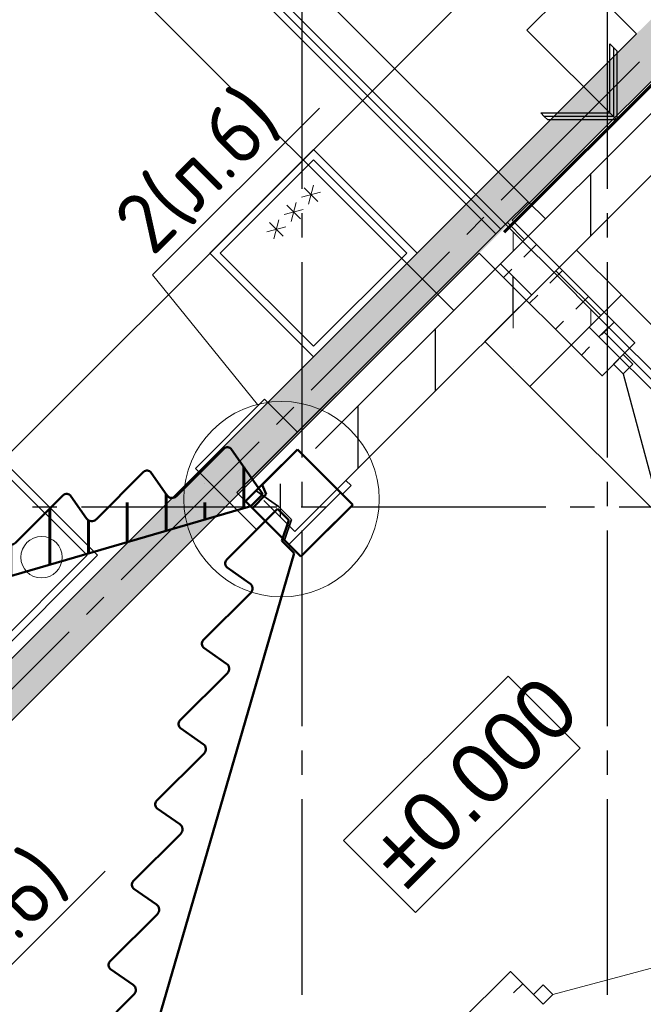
# Model space of a CAD drawing. Header units: millimetres. Extents: x 259029 to 2494469, y -731578 to -57567.
# Tile 172 of 252: x 473910 to 476462, y -596584 to -592552. Entities that reach past the tile are written whole.
import ezdxf
from ezdxf import colors
from ezdxf.entities.mleader import LeaderData, LeaderLine
from ezdxf.math import Vec2, Vec3

# ---------------------------------------------------------------- set-up
doc = ezdxf.new("R2010")
doc.units = ezdxf.units.MM
doc.linetypes.add('______2', pattern=[270, 200, -70])
for name, color, linetype in [('PDF _Геометрия', 7, 'Continuous'), ('PDF _Сплошная заливка', 7, 'Continuous'), ('PDF _Текст', 7, 'Continuous')]:
    doc.layers.add(name, color=color, linetype=linetype)
for name, color, linetype, lineweight in [('RAZMER', 100, 'Continuous', 15), ('Standard', 7, 'Continuous', 25), ('Выноски', 20, 'Continuous', 20), ('Общий01', 7, 'Continuous', 13), ('ПЛИТА', 152, 'Continuous', 35), ('РАЗРЕЗЫ', 10, 'Continuous', 60), ('Символы 0.20', 1, 'Continuous', 20), ('Стена', 7, 'Continuous', 50), ('Стена_ бетон несущ.', 253, 'Continuous', 70)]:
    doc.layers.add(name, color=color, linetype=linetype, lineweight=lineweight)
doc.styles.add('PDF Century Gothic', font='GOTHIC.TTF')
doc.styles.add('ГОСТ', font='GOST_Common.ttf')
pattern_1 = [(45, (-212898.2, -221874), (-449.0128, 449.0128), []), (45, (-212449.2, -221874), (-449.0128, 449.0128), [793.75, -158.75, 0, -158.75])]

# ---------------------------------------------------------------- blocks, each defined once
blk = doc.blocks.new('лм165')
at = {"layer": 'Standard', "color": 1, "linetype": 'Continuous', "lineweight": 50, "transparency": 33554687}
for p, q in [((840013.8, -343687.8), (840254.9, -343820.4)), ((840356.2, -343687.8), (840597.2, -343820.4)), ((840698.6, -343687.8), (840939.6, -343820.4)), ((841041, -343687.8), (841282, -343820.4)), ((841383.3, -343687.8), (841624.4, -343820.4)), ((841725.7, -343687.8), (841966.8, -343820.4)), ((842068.1, -343687.8), (842309.2, -343820.4)), ((842410.5, -343687.8), (842651.5, -343820.4)), ((842752.9, -343687.8), (843011.9, -343830.3)), ((839912.8, -343911.3), (839985.2, -343699.1)), ((840290.8, -343806), (840327.5, -343699.3)), ((840633.1, -343806), (840669.9, -343699.3)), ((840975.5, -343806), (841012.2, -343699.3)), ((841317.9, -343806), (841354.6, -343699.3)), ((841660.3, -343806), (841697, -343699.3)), ((842002.7, -343806), (842039.4, -343699.3)), ((842345, -343806), (842381.8, -343699.3)), ((842687.4, -343806), (842724.1, -343699.3)), ((843011.9, -343830.3), (842980.5, -343887)), ((843011.9, -343830.3), (843011.9, -343830.3)), ((842891.6, -343883.4), (842857.1, -343945.7)), ((842980.5, -343887), (842891.6, -343883.4)), ((839974.1, -343945), (839912.8, -343911.3)), ((839974.1, -343945), (842857.1, -343945.7))]:
    blk.add_line(p, q, dxfattribs=at)
for centre, radius, start, end in [((840004.2, -343705.3), 20, 61.1892, 161.8669), ((840346.6, -343705.3), 20, 61.1892, 162.4991), ((840688.9, -343705.3), 20, 61.1892, 162.4991), ((841031.3, -343705.3), 20, 61.1892, 162.4991), ((841373.7, -343705.3), 20, 61.1892, 162.4991), ((841716.1, -343705.3), 20, 61.1892, 162.4991), ((842058.5, -343705.3), 20, 61.1892, 162.4991), ((842400.8, -343705.3), 20, 61.1892, 162.4991), ((842743.2, -343705.3), 20, 61.1892, 162.4991), ((840266.9, -343798.5), 25, 241.1892, 342.4991), ((840609.3, -343798.5), 25, 241.1892, 342.4991), ((840951.7, -343798.5), 25, 241.1892, 342.4991), ((841294.1, -343798.5), 25, 241.1892, 342.4991), ((841636.4, -343798.5), 25, 241.1892, 342.4991), ((841978.8, -343798.5), 25, 241.1892, 342.4991), ((842321.2, -343798.5), 25, 241.1892, 342.4991), ((842663.6, -343798.5), 25, 241.1892, 342.4991)]:
    blk.add_arc(centre, radius, start, end, dxfattribs=at)
blk = doc.blocks.new('отвестия')
at = {"layer": 'RAZMER', "color": 2, "lineweight": 30}
for points in [[(826523.7, -359429.9), (826523.7, -359074.9), (826923.7, -359074.9), (826923.7, -359264.9)], [(826573.7, -359574.9), (826563.9, -359574.9)], [(826923.7, -359544.9), (826923.7, -359574.9), (826873.7, -359574.9)]]:
    blk.add_lwpolyline(points, dxfattribs=at)
blk = doc.blocks.new('11111')
at = {"layer": 'RAZMER', "color": 0}
blk.add_line((359876.7, -196583.4), (360176.7, -196583.4), dxfattribs=at)
blk.add_line((359876.7, -196583.4), (360176.7, -196583.4), dxfattribs=at)
at = {"layer": 'Standard', "color": 7, "linetype": 'Continuous', "lineweight": 35}
for p, q in [((360176.7, -196333.4), (359876.7, -196333.4)), ((359876.7, -196333.4), (359876.7, -196533.4)), ((360176.7, -196558.4), (360176.7, -196333.4)), ((359876.7, -196533.4), (359876.7, -196543)), ((360176.7, -196653.4), (360176.7, -196558.4))]:
    blk.add_line(p, q, dxfattribs=at)
at = {"layer": 'Standard', "color": 7, "linetype": 'Continuous', "lineweight": 50}
for p, q in [((359876.7, -196333.4), (360081.7, -196333.4)), ((359876.7, -196653.4), (359876.7, -196333.4)), ((360176.7, -196333.4), (359966.7, -196333.4)), ((360081.7, -196333.4), (360096.7, -196372.9)), ((360176.7, -196653.4), (360176.7, -196333.4)), ((360096.7, -196372.9), (360176.7, -196372.9)), ((359876.7, -196653.4), (360176.7, -196653.4)), ((360176.7, -196653.4), (359876.7, -196653.4)), ((359876.7, -196653.4), (360176.7, -196653.4))]:
    blk.add_line(p, q, dxfattribs=at)
at = {"layer": 'Standard', "color": 7, "linetype": '______2', "lineweight": 35}
for p, q in [((360096.7, -196443.4), (360116.7, -196333.4)), ((360096.7, -196518.4), (360096.7, -196443.4)), ((360176.7, -196558.4), (360096.7, -196518.4)), ((359876.7, -196543), (359876.7, -196653.4)), ((360176.7, -196653.4), (360176.7, -196573))]:
    blk.add_line(p, q, dxfattribs=at)
at = {"layer": 'Standard', "color": 7, "linetype": '______2', "lineweight": 50}
blk.add_line((359876.7, -196653.4), (360176.7, -196653.4), dxfattribs=at)
blk = doc.blocks.new('_None')
blk = doc.blocks.new('ааапп')
h = blk.add_hatch()
h.set_pattern_fill('ANSI35', color=256, scale=50)
h.set_pattern_definition([(45, (58143.9, -289175.4), (-224.5064, 224.5064), []), (45, (58368.4, -289175.4), (-224.5064, 224.5064), [396.875, -79.375, 0, -79.375])])
edge = h.paths.add_edge_path()
edge.add_line((613675.4, -581218.5), (611149, -579829.7))
edge.add_line((611149, -579829.7), (611148.8, -579758.5))
edge.add_line((611148.8, -579758.5), (611069.1, -579718.8))
edge.add_line((611069.1, -579718.8), (611069, -579654))
edge.add_line((611069, -579654), (611364.6, -579654))
edge.add_arc((611364.6, -579674), 20, -11.3099, 90, ccw=False)
edge.add_line((611384.2, -579677.9), (611365, -579789.1))
edge.add_arc((611389.5, -579794), 25, 168.6901, 270)
edge.add_line((611389.5, -579819), (611664.6, -579819))
edge.add_arc((611664.6, -579839), 20, -11.3099, 90, ccw=False)
edge.add_line((611684.2, -579842.9), (611665, -579954.1))
edge.add_arc((611689.5, -579959), 25, 168.6901, 270)
edge.add_line((611689.5, -579984), (611964.6, -579984))
edge.add_arc((611964.6, -580004), 20, -11.3099, 90, ccw=False)
edge.add_line((611984.2, -580007.9), (611965, -580119.1))
edge.add_arc((611989.5, -580124), 25, 168.6901, 270)
edge.add_line((611989.5, -580149), (612264.6, -580149))
edge.add_arc((612264.6, -580169), 20, -11.3099, 90, ccw=False)
edge.add_line((612284.2, -580172.9), (612265, -580284.1))
edge.add_arc((612289.5, -580289), 25, 168.6901, 270)
edge.add_line((612289.5, -580314), (612564.6, -580314))
edge.add_arc((612564.6, -580334), 20, -11.3099, 90, ccw=False)
edge.add_line((612584.2, -580337.9), (612565, -580449.1))
edge.add_arc((612589.5, -580454), 25, 168.6901, 270)
edge.add_line((612589.5, -580479), (612864.6, -580479))
edge.add_arc((612864.6, -580499), 20, -11.3099, 90, ccw=False)
edge.add_line((612884.2, -580502.9), (612865, -580614.1))
edge.add_arc((612889.5, -580619), 25, 168.6901, 270)
edge.add_line((612889.5, -580644), (613164.6, -580644))
edge.add_arc((613164.6, -580664), 20, -11.3099, 90, ccw=False)
edge.add_line((613184.2, -580667.9), (613165, -580779.1))
edge.add_arc((613189.5, -580784), 25, 168.6901, 270)
edge.add_line((613189.5, -580809), (613464.6, -580809))
edge.add_arc((613464.6, -580829), 20, -11.3099, 90, ccw=False)
edge.add_line((613484.2, -580832.9), (613465, -580944.1))
edge.add_arc((613489.5, -580949), 25, 168.6901, 270)
edge.add_line((613489.5, -580974), (613764.6, -580974))
edge.add_arc((613764.6, -580994), 20, -10.6777, 90, ccw=False)
edge.add_line((613784.2, -580997.7), (613745.4, -581218.5))
edge.add_line((613745.4, -581218.5), (613675.4, -581218.5))
at = {"layer": 'Standard', "linetype": 'Continuous', "lineweight": 13}
h = blk.add_hatch(dxfattribs=at)
h.set_pattern_fill('____', scale=450, style=0, pattern_type=2)
h.set_pattern_definition([(0, (605613.3, -599624.9), (450, 450), [450, -450]), (90, (605613.3, -599624.9), (-450, 450), [450, -450])])
h.paths.add_polyline_path([(615360, -581239), (615360, -581139), (615240, -581139), (615240, -581239)], flags=0)
at = {"layer": 'Стена_ бетон несущ.', "linetype": 'Continuous', "lineweight": 13}
h = blk.add_hatch(dxfattribs=at)
h.set_pattern_fill('ANSI35', color=9, scale=100, style=0)
h.set_pattern_definition(pattern_1)
h.paths.add_polyline_path([(614830, -581239), (615230, -581239), (615230, -581139), (614830, -581139)], flags=0)
at = {"layer": 'Стена_ бетон несущ.', "linetype": 'Continuous', "lineweight": 25}
h = blk.add_hatch(dxfattribs=at)
h.set_pattern_fill('ANSI35', scale=100, style=0)
h.set_pattern_definition(pattern_1)
h.paths.add_polyline_path([(613730, -581419), (615100.1, -581419), (615100.1, -581239), (613730, -581239)])
h = blk.add_hatch(dxfattribs=at)
h.set_pattern_fill('ANSI35', scale=100, style=0)
h.set_pattern_definition(pattern_1)
h.paths.add_polyline_path([(615230, -581239), (615230, -581419), (617130, -581419), (617130, -581239)])
at = {"layer": 'Стена_ бетон несущ.', "linetype": 'Continuous', "lineweight": 13}
h = blk.add_hatch(dxfattribs=at)
h.set_pattern_fill('ANSI35', color=9, scale=100, style=0)
h.set_pattern_definition(pattern_1)
h.paths.add_polyline_path([(615230, -581679), (615230, -581419), (614830, -581419), (614830, -581679)], flags=0)
at = {"color": 0}
blk.add_line((615202, -581158), (616160.3, -581158), dxfattribs=at)
at = {"layer": 'Standard', "color": 7, "linetype": 'Continuous', "lineweight": 13}
for p, q in [((615174, -578435), (615174, -581139)), ((615202, -581138), (615202, -578435)), ((615230, -581139), (615230, -578435)), ((615174, -581679), (615174, -581735)), ((615230, -581735), (615230, -581679)), ((615174, -581735), (615174, -584439)), ((615174, -581735), (615230, -581735)), ((615202, -584438), (615202, -581735)), ((615230, -584439), (615230, -581735))]:
    blk.add_line(p, q, dxfattribs=at)
at = {"layer": 'Standard', "color": 7, "linetype": 'Continuous', "lineweight": 25}
for p, q in [((615853.5, -581159), (615853.5, -580639)), ((615853.5, -580639), (617213.5, -580639)), ((615653.5, -580919), (615853.5, -581119)), ((615653.5, -580919), (615653.5, -580939)), ((615853.5, -581139), (615653.5, -580939)), ((615653.5, -580939), (615653.5, -580959)), ((615853.5, -581119), (616053.5, -580919)), ((616053.5, -580939), (615853.5, -581139)), ((616053.5, -580919), (616053.5, -580939)), ((616053.5, -580939), (616053.5, -580959)), ((615853.5, -581159), (615653.5, -580959)), ((616053.5, -580959), (615853.5, -581159)), ((615230, -581419), (615230, -581239))]:
    blk.add_line(p, q, dxfattribs=at)
at = {"layer": 'Общий01', "color": 7, "linetype": 'Continuous', "lineweight": 25}
for p, q in [((613675.4, -581139), (614830, -581139)), ((613730, -581139), (614830, -581139)), ((615360, -581159), (616980, -581159)), ((613730, -581419), (613730, -581239)), ((614030, -581239), (617130, -581239)), ((613730, -581419), (617130, -581419))]:
    blk.add_line(p, q, dxfattribs=at)
at = {"layer": 'ПЛИТА', "color": 0}
blk.add_line((613675.4, -581189), (613675.4, -581139), dxfattribs=at)
at = {"layer": 'Символы 0.20'}
blk.add_circle((613785.2, -581286.9), 400, dxfattribs=at)
at = {"layer": 'Стена', "color": 34, "linetype": 'Continuous', "lineweight": 13}
for p, q in [((615360, -581139), (615360, -578379)), ((615360, -584439), (615360, -581679))]:
    blk.add_line(p, q, dxfattribs=at)
at = {"layer": 'Стена', "color": 34, "linetype": 'Continuous', "lineweight": 25}
for p, q in [((615230, -581139), (615360, -581139)), ((615240, -581239), (615240, -581139)), ((615360, -581239), (615360, -581139)), ((615240, -581679), (615240, -581419)), ((615360, -581679), (615360, -581419)), ((615360, -581679), (615230, -581679))]:
    blk.add_line(p, q, dxfattribs=at)
at = {"layer": 'Стена_ бетон несущ.', "color": 9, "linetype": 'Continuous', "lineweight": 13}
for p, q in [((614830, -578379), (614830, -581139)), ((614830, -581679), (614830, -584439))]:
    blk.add_line(p, q, dxfattribs=at)
at = {"layer": 'Стена_ бетон несущ.', "color": 9, "linetype": 'Continuous', "lineweight": 25}
for p, q in [((614830, -581139), (614830, -581239)), ((615230, -581139), (614830, -581139)), ((615230, -581239), (615230, -581139)), ((615230, -581419), (614830, -581419)), ((614830, -581419), (614830, -581679)), ((615230, -581419), (615230, -581679)), ((614830, -581679), (615230, -581679))]:
    blk.add_line(p, q, dxfattribs=at)
at = {"layer": 'Стена_ бетон несущ.', "color": 7, "linetype": 'Continuous', "lineweight": 25}
for p, q in [((615100.1, -581239), (615100.1, -581419)), ((615230, -581419), (615230, -581239))]:
    blk.add_line(p, q, dxfattribs=at)
at = {"layer": 'RAZMER', "color": 0}
blk.add_blockref('отвестия', (-212898.2, -221874), dxfattribs=at)
blk.add_blockref('отвестия', (-212898.2, -221874), dxfattribs=at)
at = {"layer": 'RAZMER', "color": 0, "xscale": -1, "rotation": 331.1892061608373}
blk.add_blockref('лм165', (1515427.7, -684647.6), dxfattribs=at)
at = {"layer": 'RAZMER', "color": 0, "rotation": 28.81079383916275}
blk.add_blockref('лм165', (-290613.1, -686297.6), dxfattribs=at)
at = {"layer": 'RAZMER', "xscale": -1}
blk.add_blockref('11111', (973852.1, -384855.6), dxfattribs=at)
at = {"layer": 'Символы 0.20'}
ml = blk.add_multileader_mtext('Standard', dxfattribs=at)
ml.set_content('4(л.6)', color=256, style='ГОСТ')
ml.set_leader_properties(color=256, linetype='ByLayer', lineweight=-1)
ml.set_arrow_properties(name='NONE')
ml.build(insert=Vec2(0, 0))
ml.multileader.update_dxf_attribs({"text_left_attachment_type": 6, "text_right_attachment_type": 6, "dogleg_length": 0.25, "arrow_head_size": 200, "scale": 100})
ctx = ml.context
ctx.base_point, ctx.scale, ctx.char_height, ctx.arrow_head_size, ctx.landing_gap_size, ctx.plane_origin = Vec3(611257.3, -575385.8), 100, 250, 200, 25, Vec3(612471.5, -577538.5)
ctx.left_attachment, ctx.right_attachment = 6, 6
notes = []
notes.append((ctx, [(0, (1, 1, 0), (611232.3, -575385.8), (1, 0), 25, [(0, [(611050.1, -576038.2)], 0, [])])]))
ctx.mtext.insert, ctx.mtext.width, ctx.mtext.defined_height, ctx.mtext.flow_direction = Vec3(611282.3, -575085.8), 1018.139, 759.8, 5
ml = blk.add_multileader_mtext('Standard', dxfattribs=at)
ml.set_content('2(л.6)', color=256, style='ГОСТ')
ml.set_leader_properties(color=256, linetype='ByLayer', lineweight=-1)
ml.set_arrow_properties(name='NONE')
ml.build(insert=Vec2(0, 0))
ml.multileader.update_dxf_attribs({"text_left_attachment_type": 6, "text_right_attachment_type": 6, "dogleg_length": 0.25, "arrow_head_size": 200, "scale": 100})
ctx = ml.context
ctx.base_point, ctx.scale, ctx.char_height, ctx.arrow_head_size, ctx.landing_gap_size, ctx.plane_origin = Vec3(614087, -580264.1), 100, 250, 200, 25, Vec3(615301.2, -582398.5)
ctx.left_attachment, ctx.right_attachment = 6, 6
notes.append((ctx, [(0, (1, 1, 0), (614062, -580264.1), (1, 0), 25, [(0, [(613990.2, -580943.4)], 0, [])])]))
ctx.mtext.insert, ctx.mtext.width, ctx.mtext.flow_direction = Vec3(614112, -579964.1), 792.21, 5
ml = blk.add_multileader_mtext('Standard', dxfattribs=at)
ml.set_content('Б1', color=256, style='ГОСТ')
ml.set_leader_properties(color=256, linetype='ByLayer', lineweight=-1)
ml.set_arrow_properties(name='NONE')
ml.build(insert=Vec2(0, 0))
ml.multileader.update_dxf_attribs({"text_left_attachment_type": 6, "text_right_attachment_type": 6, "dogleg_length": 0.25, "arrow_head_size": 200, "scale": 100})
ctx = ml.context
ctx.base_point, ctx.scale, ctx.char_height, ctx.arrow_head_size, ctx.landing_gap_size, ctx.plane_origin = Vec3(614100.2, -581993.5), 100, 250, 200, 25, Vec3(613307.5, -582222.1)
ctx.left_attachment, ctx.right_attachment = 6, 6
notes.append((ctx, [(0, (1, 1, 0), (614075.2, -581993.5), (1, 0), 25, [(1, [(613922.2, -581509), (613922.2, -581509)], 0, [])])]))
ctx.mtext.insert, ctx.mtext.defined_height, ctx.mtext.flow_direction = Vec3(614125.2, -581693.5), 1301.5, 5
ml = blk.add_multileader_mtext('Standard', dxfattribs=at)
ml.set_content('4(л.6)', color=256, style='ГОСТ')
ml.set_leader_properties(color=256, linetype='ByLayer', lineweight=-1)
ml.set_arrow_properties(name='NONE')
ml.build(insert=Vec2(0, 0))
ml.multileader.update_dxf_attribs({"text_left_attachment_type": 6, "text_right_attachment_type": 6, "dogleg_length": 0.25, "arrow_head_size": 200, "scale": 100})
ctx = ml.context
ctx.base_point, ctx.scale, ctx.char_height, ctx.arrow_head_size, ctx.landing_gap_size, ctx.plane_origin = Vec3(611257.3, -581853.8), 100, 250, 200, 25, Vec3(612471.5, -584006.4)
ctx.left_attachment, ctx.right_attachment = 6, 6
notes.append((ctx, [(0, (1, 1, 0), (611232.3, -581853.8), (1, 0), 25, [(0, [(611050.1, -582506.1)], 0, [])])]))
ctx.mtext.insert, ctx.mtext.width, ctx.mtext.defined_height, ctx.mtext.flow_direction = Vec3(611282.3, -581553.8), 1018.139, 759.8, 5
ml = blk.add_multileader_mtext('Standard', dxfattribs=at)
ml.set_content('ЛМ', color=256, style='ГОСТ')
ml.set_leader_properties(color=256, linetype='ByLayer', lineweight=-1)
ml.set_arrow_properties(name='NONE')
ml.build(insert=Vec2(0, 0))
ml.multileader.update_dxf_attribs({"text_left_attachment_type": 6, "text_right_attachment_type": 6, "dogleg_length": 0.25, "arrow_head_size": 200, "scale": 100})
ctx = ml.context
ctx.base_point, ctx.scale, ctx.char_height, ctx.arrow_head_size, ctx.landing_gap_size, ctx.plane_origin = Vec3(612707.9, -582831.8), 100, 250, 200, 25, Vec3(611845.3, -582812.5)
ctx.left_attachment, ctx.right_attachment = 6, 6
notes.append((ctx, [(0, (1, 1, 0), (612682.9, -582831.8), (1, 0), 25, [(2, [(612460.1, -582099.4), (612460.1, -582099.4), (611984.2, -583307.9)], 0, [])])]))
ctx.mtext.insert, ctx.mtext.defined_height, ctx.mtext.flow_direction = Vec3(612732.9, -582531.8), 1301.5, 5
for ctx, leaders in notes:
    for number, flags, end, landing, length, lines in leaders:
        leader = LeaderData()
        leader.index, (leader.has_last_leader_line, leader.has_dogleg_vector, leader.attachment_direction) = number, flags
        leader.last_leader_point, leader.dogleg_vector, leader.dogleg_length = Vec3(end), Vec3(landing), length
        for number, points, colour, breaks in lines:
            line = LeaderLine()
            line.index, line.vertices, line.color, line.breaks = number, Vec3.list(points), colors.encode_raw_color(colour), breaks
            leader.lines.append(line)
        ctx.leaders.append(leader)

msp = doc.modelspace()

# ---------------------------------------------------------------- linework, layer by layer
at = {"layer": 'PDF _Геометрия', "lineweight": 35}
for points in [[(475925.4, -593373.6), (477813.4, -591485.6)], [(476434.5, -592609.9), (473188.9, -595855.5), (472707.9, -595374.5), (472651.4, -595431.1), (472410.9, -595671.5), (471640.2, -594900.7)], [(471456.5, -597842.4), (475791.1, -593507.9)]]:
    msp.add_lwpolyline(points, dxfattribs=at)
at = {"layer": 'PDF _Геометрия', "lineweight": 13}
for points in [[(472778.8, -595417), (476010.3, -592185.6)], [(475130.5, -593297.3), (475074, -593240.8)], [(475112.6, -593230.4), (475091.9, -593307.7)], [(475140.9, -593258.7), (475063.6, -593279.4)], [(475059.8, -593368), (475003.3, -593311.5)], [(475041.9, -593301.1), (475021.2, -593378.4)], [(475070.2, -593329.4), (474992.9, -593350.1)], [(474999.5, -593400.1), (474922.2, -593420.8)], [(474989.1, -593438.7), (474932.5, -593382.2)], [(474971.2, -593371.8), (474950.5, -593449.1)], [(473804.1, -595169.6), (474228.4, -594745.3), (473839.5, -594356.4), (473415.2, -594780.6)], [(476092.4, -596544.2), (477057.8, -596285.5)]]:
    msp.add_lwpolyline(points, dxfattribs=at)
at = {"layer": 'PDF _Геометрия', "color": 9, "lineweight": 25, "true_color": 0xc8c8a0}
msp.add_lwpolyline([(476180, -592355.3), (476434.5, -592609.9)], dxfattribs=at)
at = {"layer": 'PDF _Геометрия', "lineweight": 25}
for points in [[(475065.7, -593244.4), (475065.7, -592444.4)], [(476315.7, -593244.4), (476315.7, -592444.4)], [(475880.9, -593290.8), (476446.6, -592725.1)], [(475065.7, -593444.4), (475065.7, -593344.4)], [(475739.5, -593432.2), (475810.2, -593361.5)], [(476315.7, -593444.4), (476315.7, -593344.4)], [(475103.1, -594068.6), (475668.7, -593502.9)], [(475065.7, -594344.4), (475065.7, -593544.4)], [(476315.7, -594344.4), (476315.7, -593544.4)], [(476380.1, -594002.2), (476558.1, -594666.7)], [(474961.6, -594210), (475032.3, -594139.3)], [(474325.2, -594846.4), (474890.9, -594280.7)], [(475065.7, -594544.4), (475065.7, -594444.4)], [(476315.7, -594544.4), (476315.7, -594444.4)], [(473962.7, -594547.5), (474062.7, -594547.5)], [(474162.7, -594547.5), (474962.7, -594547.5)], [(475062.7, -594547.5), (475162.7, -594547.5)], [(475262.7, -594547.5), (476062.7, -594547.5)], [(476162.7, -594547.5), (476262.7, -594547.5)], [(476362.7, -594547.5), (477162.7, -594547.5)], [(475065.7, -595444.4), (475065.7, -594644.4)], [(476315.7, -595444.4), (476315.7, -594644.4)], [(474183.8, -594987.9), (474254.5, -594917.1)], [(473547.4, -595624.3), (474113.1, -595058.6)], [(475065.7, -595644.4), (475065.7, -595544.4)], [(476315.7, -595644.4), (476315.7, -595544.4)], [(475065.7, -596544.4), (475065.7, -595744.4)], [(476315.7, -596544.4), (476315.7, -595744.4)]]:
    msp.add_lwpolyline(points, dxfattribs=at)
at = {"layer": 'PDF _Геометрия', "lineweight": 13}
for points in [[(475112.3, -593083.6), (475536.5, -593507.8), (475112.3, -593932.1), (474688, -593507.8)], [(475494.1, -593507.8), (475112.3, -593126), (474730.4, -593507.8), (475112.3, -593889.7)], [(476419.7, -593962.6), (476380.1, -593923), (476340.5, -593962.6), (476380.1, -594002.2)], [(474186, -594745.3), (473839.5, -594398.8), (473457.7, -594780.6), (473804.1, -595127.1)], [(476052.8, -596583.8), (476092.4, -596544.2), (476052.8, -596504.6), (476013.2, -596544.2)]]:
    msp.add_lwpolyline(points, close=True, dxfattribs=at)
at = {"layer": 'PDF _Геометрия', "color": 191, "lineweight": 35, "true_color": 0xc8aaf2}
for points in [[(475925.4, -593373.6), (476427.4, -593875.6), (476293.1, -594009.9), (475791.1, -593507.9)], [(475973.4, -593524.7), (476025, -593473.1)], [(475890.7, -593607.4), (475923.9, -593574.2)], [(476079.5, -593630.8), (476131.1, -593579.1)], [(475996.8, -593713.5), (476030, -593680.3)], [(476185.5, -593736.9), (476237.2, -593685.2)], [(476102.8, -593819.6), (476136, -593786.4)], [(476291.6, -593842.9), (476343.2, -593791.3)], [(476208.9, -593925.6), (476242.1, -593892.4)], [(475706.2, -596661.6), (475918.4, -596449.5), (476013.1, -596544.2), (476052.7, -596583.8)], [(475931, -596537), (475968.5, -596499.5)]]:
    msp.add_lwpolyline(points, dxfattribs=at)
at = {"layer": 'PDF _Геометрия', "lineweight": 25}
msp.add_lwpolyline([(475530.3, -596207.9), (476203.4, -595534.8), (475908.8, -595240.1), (475235.7, -595913.3)], close=True, dxfattribs=at)
at = {"layer": 'PDF _Геометрия', "lineweight": 13}
msp.add_circle((473999.7, -594753.4), 84.8, dxfattribs=at)
at = {"layer": 'PDF _Сплошная заливка', "color": 7, "lineweight": 35, "true_color": 0xf1f1f1, "transparency": 33554559}
for points in [[(477862.9, -591181.5), (470678.7, -598365.7), (477990.2, -591308.7), (470806, -598492.9)], [(480854, -594172.6), (473669.8, -601356.8), (480981.3, -594299.8), (473797.1, -601484)], [(482763.5, -596082), (475579.3, -603266.2), (482890.8, -596209.3), (475706.6, -603393.5)]]:
    msp.add_solid(points, dxfattribs=at)

# ---------------------------------------------------------------- texts
at = {"layer": 'PDF _Текст', "insert": (475494.5, -596123), "char_height": 250, "attachment_point": 7, "rotation": 45, "style": 'PDF Century Gothic'}
msp.add_mtext('±0.000', dxfattribs=at)

# ---------------------------------------------------------------- next in the draw order: block references
at = {"layer": 'РАЗРЕЗЫ', "color": 2, "lineweight": -2, "rotation": 45.00000000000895}
msp.add_blockref('ааапп', (-370061.8, -617495.3), dxfattribs=at)

# ---------------------------------------------------------------- next in the draw order: texts
at = {"layer": 'Выноски'}
note = msp.add_mtext_static_columns([''] * 2, width=19641.405, gutter_width=8167.2, height=0, dxfattribs=dict(at, insert=(385740.7, -548768.3), char_height=250, attachment_point=1, style='ГОСТ'))
for column, words in zip([note] + note.columns.linked_columns, ['\\pi10527.89954; \\P\\pi570.45,l346.2,t2000;1.^IОбщие указания см. лист 1. {\\H1.46663x; }\\P2.^IМонтажные узлы 1;2;3;4;6;7;8 см. лист{\\C0; 7.\\H1.45562x; \\H0.68699x;\\P}3.^IСварку производить согласно СП70.1330.2011 электродами Э42 ГОСТ 9467-75*.{\\H1.45929x; }\\P4.^IВсе металлические конструкции окрасить эмалью ПФ-1189 по ГОСТ 6465-79 в два слоя. Эмаль наносить на {\\H1.45807x; }\\P\\pi0,t346.2;грунтовку ГФ-021 по ГОСТ 25129-82 (первый слой - на заводе-изготовителе, второй слой - на монтаже).{\\H1.65848x; }\\P\\pi570.45,t2000;5.^IОгнезащиту металлических косоуров см.л. 9.{\\H1.19167x; }\\P6.^IДлину швов принимать по длине сопряжения свариваемых элементов. все катеты сварных швов принимать {\\H1.54728x; }\\P\\pi0,t346.2;высотой 6 мм, кроме оговоренных.{\\H1.42874x; }\\P\\pi570.45,t2000;7.^IМонтаж стальных конструкций производить в соответствии с указаниями СП 70.1333.0.2012"Несущие и {\\H1.46825x; }\\P\\pi0,t346.2;ограждающие конструкции".{\\H1.45508x; }\\P\\pi570.45,t2000;8.^IЖелезобетонные изделия монтировать на цем-песчаном растворе М100 толщ. 10мм.{\\H1.46099x; }\\P{\\C0;9.^IНа разрезах 1-1;2-2 отметки чистого пола.\\H1.45599x; \\H0.68682x;\\P\\pi10570.70257,l0,tz;\\H1.82587x; \\H0.54768x;\\P\\H1.55804x; \\H0.64183x;\\P\\H1.64732x; \\H0.60705x;\\P\\pi812.5,l41.6675;\\H1.23836x; \\H0.80752x;\\P}', '']):
    column.text = words
note = msp.add_mtext_static_columns([''] * 2, width=19641.405, gutter_width=8167.2, height=0, dxfattribs=dict(at, insert=(385740.7, -593573.6), char_height=250, attachment_point=1, style='ГОСТ'))
for column, words in zip([note] + note.columns.linked_columns, ['\\pi10527.89954; \\P\\pi570.45,l346.2,t2000;1.^IОбщие указания см. лист 1. {\\H1.46663x; }\\P2.^IМонтажные узлы 1;2;3;4;6;7;8 см. лист{\\C0; 7.\\H1.45562x; \\H0.68699x;\\P}3.^IСварку производить согласно СП70.1330.2011 электродами Э42 ГОСТ 9467-75*.{\\H1.45929x; }\\P4.^IВсе металлические конструкции окрасить эмалью ПФ-1189 по ГОСТ 6465-79 в два слоя. Эмаль наносить на {\\H1.45807x; }\\P\\pi0,t346.2;грунтовку ГФ-021 по ГОСТ 25129-82 (первый слой - на заводе-изготовителе, второй слой - на монтаже).{\\H1.65848x; }\\P\\pi570.45,t2000;5.^IОгнезащиту металлических косоуров см.л. 9.{\\H1.19167x; }\\P6.^IДлину швов принимать по длине сопряжения свариваемых элементов. все катеты сварных швов принимать {\\H1.54728x; }\\P\\pi0,t346.2;высотой 6 мм, кроме оговоренных.{\\H1.42874x; }\\P\\pi570.45,t2000;7.^IМонтаж стальных конструкций производить в соответствии с указаниями СП 70.1333.0.2012"Несущие и {\\H1.46825x; }\\P\\pi0,t346.2;ограждающие конструкции".{\\H1.45508x; }\\P\\pi570.45,t2000;8.^IЖелезобетонные изделия монтировать на цем-песчаном растворе М100 толщ. 10мм.{\\H1.46099x; }\\P{\\C0;9.^IНа разрезах 1-1;2-2 отметки чистого пола.\\H1.45599x; \\H0.68682x;\\P\\pi10570.70257,l0,tz;\\H1.82587x; \\H0.54768x;\\P\\H1.55804x; \\H0.64183x;\\P\\H1.64732x; \\H0.60705x;\\P\\pi812.5,l41.6675;\\H1.23836x; \\H0.80752x;\\P}', '']):
    column.text = words

# ---------------------------------------------------------------- next in the draw order: leaders
at = {"layer": 'Символы 0.20'}
ml = msp.add_multileader_mtext('Standard', dxfattribs=at)
ml.set_content('4(л.6)', color=256, style='ГОСТ')
ml.set_leader_properties(color=256, linetype='ByLayer', lineweight=-1)
ml.set_arrow_properties(name='NONE')
ml.build(insert=Vec2(0, 0))
ml.multileader.update_dxf_attribs({"text_left_attachment_type": 6, "text_right_attachment_type": 6, "dogleg_length": 0.25, "arrow_head_size": 200, "scale": 100})
ctx = ml.context
ctx.base_point, ctx.scale, ctx.char_height, ctx.arrow_head_size, ctx.landing_gap_size, ctx.plane_origin = Vec3(370540.5, -595908.1), 100, 250, 200, 25, Vec3(372732, -595802.4)
ctx.left_attachment, ctx.right_attachment = 6, 6
notes = []
notes.append((ctx, [(1, (1, 1, 0), (371390.5, -595908.1), (-1, 0), 25, [(0, [(371310.7, -595141.1)], 0, [])])]))
ctx.mtext.insert, ctx.mtext.width, ctx.mtext.defined_height, ctx.mtext.flow_direction = Vec3(370565.5, -595608.1), 1094.387, 742.8, 5
ml = msp.add_multileader_mtext('Standard', dxfattribs=at)
ml.set_content('4(л.6)', color=256, style='ГОСТ')
ml.set_leader_properties(color=256, linetype='ByLayer', lineweight=-1)
ml.set_arrow_properties(name='NONE')
ml.build(insert=Vec2(0, 0))
ml.multileader.update_dxf_attribs({"text_left_attachment_type": 6, "text_right_attachment_type": 6, "dogleg_length": 0.25, "arrow_head_size": 200, "scale": 100})
ctx = ml.context
ctx.base_point, ctx.scale, ctx.char_height, ctx.arrow_head_size, ctx.landing_gap_size, ctx.plane_origin = Vec3(370171.2, -596881.1), 100, 250, 200, 25, Vec3(372662.2, -599165.3)
ctx.left_attachment, ctx.right_attachment = 6, 6
notes.append((ctx, [(1, (1, 1, 0), (371021.2, -596881.1), (-1, 0), 25, [(0, [(371179, -597655)], 0, [])])]))
ctx.mtext.insert, ctx.mtext.width, ctx.mtext.defined_height, ctx.mtext.flow_direction = Vec3(370196.2, -596581.1), 1094.387, 742.8, 5
for ctx, leaders in notes:
    for number, flags, end, landing, length, lines in leaders:
        leader = LeaderData()
        leader.index, (leader.has_last_leader_line, leader.has_dogleg_vector, leader.attachment_direction) = number, flags
        leader.last_leader_point, leader.dogleg_vector, leader.dogleg_length = Vec3(end), Vec3(landing), length
        for number, points, colour, breaks in lines:
            line = LeaderLine()
            line.index, line.vertices, line.color, line.breaks = number, Vec3.list(points), colors.encode_raw_color(colour), breaks
            leader.lines.append(line)
        ctx.leaders.append(leader)

doc.saveas('drawing.dxf')
